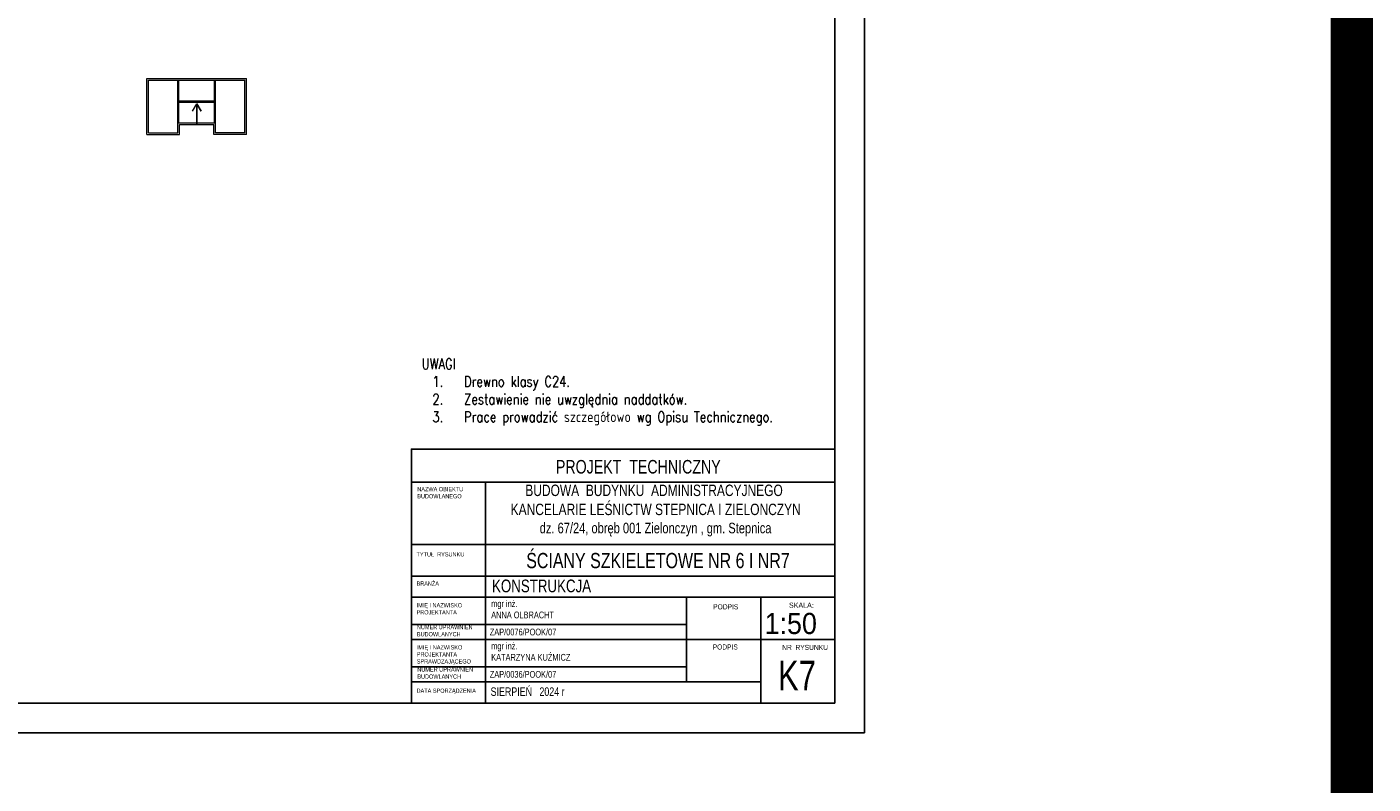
# Model space of a CAD drawing. Header units: inches. Extents: x 58893 to 70341, y -37691 to -31625.
# Tile 33 of 34: x 68751 to 70341, y -35244 to -34350. Entities that reach past the tile are written whole.
import ezdxf
from ezdxf.enums import TextEntityAlignment as Align

# ---------------------------------------------------------------- set-up
doc = ezdxf.new("R2010")
doc.units = ezdxf.units.IN
doc.header["$MEASUREMENT"] = 0
doc.layers.add('_tabelka', color=4, linetype='Continuous')
for name, color, linetype, lineweight in [('Obrys', 4, 'Continuous', 20), ('Opisy', 4, 'Continuous', 20), ('WYMIARY', 6, 'Continuous', 15)]:
    doc.layers.add(name, color=color, linetype=linetype, lineweight=lineweight)
doc.styles.add('1-500', font='arial.ttf', dxfattribs={"width": 0.75, "height": 1.25})
doc.styles.add('1. Simplex', font='simplex.shx', dxfattribs={"width": 0.8})
doc.styles.add('Arial narrow', font='arial.ttf', dxfattribs={"width": 0.75})
doc.styles.add('STYL-1', font='arial.ttf', dxfattribs={"width": 0.75})

# ---------------------------------------------------------------- blocks, each defined once
blk = doc.blocks.new('strzałka')
for p in [(-16.3, 5), (0, 0), (-16.3, -5)]:
    blk.add_line(p, (-25, 0))

msp = doc.modelspace()

# ---------------------------------------------------------------- linework, layer by layer
at = {"color": 1, "const_width": 50}
msp.add_lwpolyline([(58917.644, -31650.444), (70315.694, -31650.444), (70315.694, -37666.345), (58917.644, -37666.345)], close=True, dxfattribs=at)
at = {"layer": '_tabelka', "linetype": 'Continuous'}
for p, q in [((69705, -34848.405), (69205, -34848.405)), ((69705, -34887.468), (69205, -34887.468)), ((69292.5, -34887.468), (69292.5, -35148.405)), ((69705, -34960.905), (69205, -34960.905)), ((69705, -34960.905), (69205, -34960.905)), ((69705, -34998.405), (69205, -34998.405)), ((69705, -35023.405), (69205, -35023.405)), ((69530, -35123.405), (69530, -35023.405)), ((69617.5, -35148.405), (69617.5, -35023.405)), ((69530, -35055.405), (69205, -35055.405)), ((69617.5, -35073.405), (69205, -35073.405)), ((69617.5, -35073.405), (69705, -35073.405)), ((69530, -35105.405), (69205, -35105.405)), ((69617.5, -35123.405), (69205, -35123.405))]:
    msp.add_line(p, q, dxfattribs=at)
at = {"layer": '_tabelka', "linetype": 'Continuous', "ltscale": 10}
for points in [[(67640, -35183.405), (69740, -35183.405), (69740, -33698.405), (67640, -33698.405)], [(67740, -35148.405), (69705, -35148.405), (69705, -33733.405), (67740, -33733.405)]]:
    msp.add_lwpolyline(points, close=True, dxfattribs=at)
at = {"layer": '_tabelka', "linetype": 'Continuous'}
msp.add_lwpolyline([(69205, -35148.405), (69705, -35148.405), (69705, -34848.405), (69205, -34848.405)], close=True, dxfattribs=at)
at = {"layer": 'Obrys', "linetype": 'Continuous', "lineweight": 5}
for p, q in [((68892.461, -34476.821), (68892.461, -34410.621)), ((68892.461, -34410.621), (69010.221, -34410.621)), ((68894.411, -34474.871), (68894.411, -34412.571)), ((68894.411, -34412.571), (69008.271, -34412.571)), ((68929.211, -34462.871), (68929.211, -34412.571)), ((68930.411, -34462.871), (68930.411, -34412.571)), ((68972.271, -34462.871), (68972.271, -34412.571)), ((68973.471, -34462.871), (68973.471, -34412.571)), ((69008.271, -34474.871), (69008.271, -34412.571)), ((69010.221, -34476.821), (69010.221, -34410.621)), ((68930.411, -34437.111), (68972.271, -34437.111)), ((68930.411, -34438.311), (68972.271, -34438.311)), ((68929.211, -34474.871), (68929.211, -34462.871)), ((68929.211, -34462.871), (68973.471, -34462.871)), ((68931.161, -34464.821), (68971.521, -34464.821)), ((68931.161, -34476.821), (68931.161, -34464.821)), ((68971.521, -34476.821), (68971.521, -34464.821)), ((68973.471, -34474.871), (68973.471, -34462.871)), ((68892.461, -34476.821), (68931.161, -34476.821)), ((68894.411, -34474.871), (68929.211, -34474.871)), ((69010.221, -34476.821), (68971.521, -34476.821)), ((69008.271, -34474.871), (68973.471, -34474.871))]:
    msp.add_line(p, q, dxfattribs=at)
at = {"layer": 'WYMIARY', "color": 1}
msp.add_lwpolyline([(68946.585, -34449.244), (68951.585, -34440.584), (68956.585, -34449.244), (68951.585, -34440.584), (68951.585, -34465.584)], dxfattribs=at)

# ---------------------------------------------------------------- block references
at = {"layer": 'Opisy', "color": 1, "xscale": -1, "rotation": 89.99999999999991}
msp.add_blockref('strzałka', (68951.585, -34465.584), dxfattribs=at)

# ---------------------------------------------------------------- texts
at = {"layer": '_tabelka', "linetype": 'Continuous', "style": 'Arial narrow'}
msp.add_text('SKALA:', height=6, dxfattribs=at).set_placement((69650.86, -35029.74), align=Align.TOP_LEFT)
at = {"layer": '_tabelka', "linetype": 'Continuous', "style": 'Arial narrow', "width": 0.908571}
msp.add_text('1:50', height=25, dxfattribs=at).set_placement((69622.124, -35041.841), align=Align.TOP_LEFT)
at = {"layer": '_tabelka', "linetype": 'Continuous'}
for s, insert, char_height, width, attachment_point, style in [('PROJEKT  TECHNICZNY', (69472.906, -34861.193), 16, 627.98218, 2, 'Arial narrow'), ('NAZWA OBIEKTU\\PBUDOWLANEGO', (69211.925, -34893.143), 5, 277.17637, 1, 'Arial narrow'), ('{\\H0.75x;BUDOWA  BUDYNKU  ADMINISTRACYJNEGO\\P KANCELARIE LEŚNICTW STEPNICA I ZIELONCZYN\\P\\H0.9259x; dz. 67/24, obręb 001 Zielonczyn , gm. Stepnica}', (69491.509, -34890.302), 18, 597.29156, 2, '1-500'), ('TYTUŁ  RYSUNKU', (69211.019, -34970.174), 5, 277.17637, 1, 'Arial narrow'), ('ŚCIANY SZKIELETOWE NR 6 I NR7', (69496.177, -34970.991), 18, 589.37616, 2, 'STYL-1'), ('BRANŻA', (69211.019, -35004.681), 5, 277.17637, 1, 'Arial narrow'), ('\\pxql;KONSTRUKCJA ', (69614.154, -35002.479), 15, 627.98218, 2, 'Arial narrow'), ('IMIĘ I NAZWISKO \\PPROJEKTANTA', (69211.019, -35030.288), 5, 277.17637, 1, 'Arial narrow'), ('mgr inż.\\PANNA OLBRACHT', (69299.213, -35026.928), 8, 277.17637, 1, 'Arial narrow'), ('PODPIS ', (69561.352, -35031.625), 6, 277.17637, 1, 'Arial narrow'), ('NUMER UPRAWNIEŃ \\PBUDOWLANYCH', (69211.464, -35056.151), 5, 277.17637, 1, 'Arial narrow'), ('IMIĘ I NAZWISKO \\PPROJEKTANTA\\PSPRAWDZAJĄCEGO', (69211.303, -35080.017), 5, 277.17637, 1, 'Arial narrow'), ('mgr inż.\\PKATARZYNA KUŹMICZ', (69299.213, -35076.928), 8, 277.17637, 1, 'Arial narrow'), ('PODPIS  ', (69560.784, -35079.079), 6, 277.17637, 1, 'Arial narrow'), ('NR  RYSUNKU', (69642.846, -35079.616), 6, 72.14614, 1, 'Arial narrow'), ('K7', (69637.87, -35098.341), 35, 65.0967, 1, 'Arial narrow'), ('NUMER UPRAWNIEŃ \\PBUDOWLANYCH', (69211.984, -35106.169), 5, 277.17637, 1, 'Arial narrow'), ('DATA SPORZĄDZENIA', (69211.019, -35131.23), 5, 277.17637, 1, 'Arial narrow'), ('SIERPIEŃ   2024 r', (69298.503, -35129.833), 10, 277.17637, 1, 'Arial narrow')]:
    msp.add_mtext(s, dxfattribs=dict(at, insert=insert, char_height=char_height, width=width, attachment_point=attachment_point, style=style))
at = {"layer": '_tabelka', "char_height": 8, "width": 277.17637, "attachment_point": 5, "style": 'Arial narrow'}
for s, insert in [('ZAP/0076/POOK/07', (69336.781, -35064.454)), ('ZAP/0036/POOK/07', (69336.781, -35114.454))]:
    msp.add_mtext(s, dxfattribs=dict(at, insert=insert))
at = {"layer": 'Opisy', "color": 7, "insert": (69217.208, -34820.596), "char_height": 12.5, "width": 476.5484, "attachment_point": 7, "style": '1. Simplex'}
msp.add_mtext('\\pxt4.6666;UWAGI\\P\\pi-3,l4,t4;1.^IDrewno klasy C24.\\P{\\C0;2.^IZestawienie nie uwzględnia naddatków.\\P}3.^IPrace prowadzić szczegółowo wg Opisu Technicznego.', dxfattribs=at)

doc.saveas('drawing.dxf')
